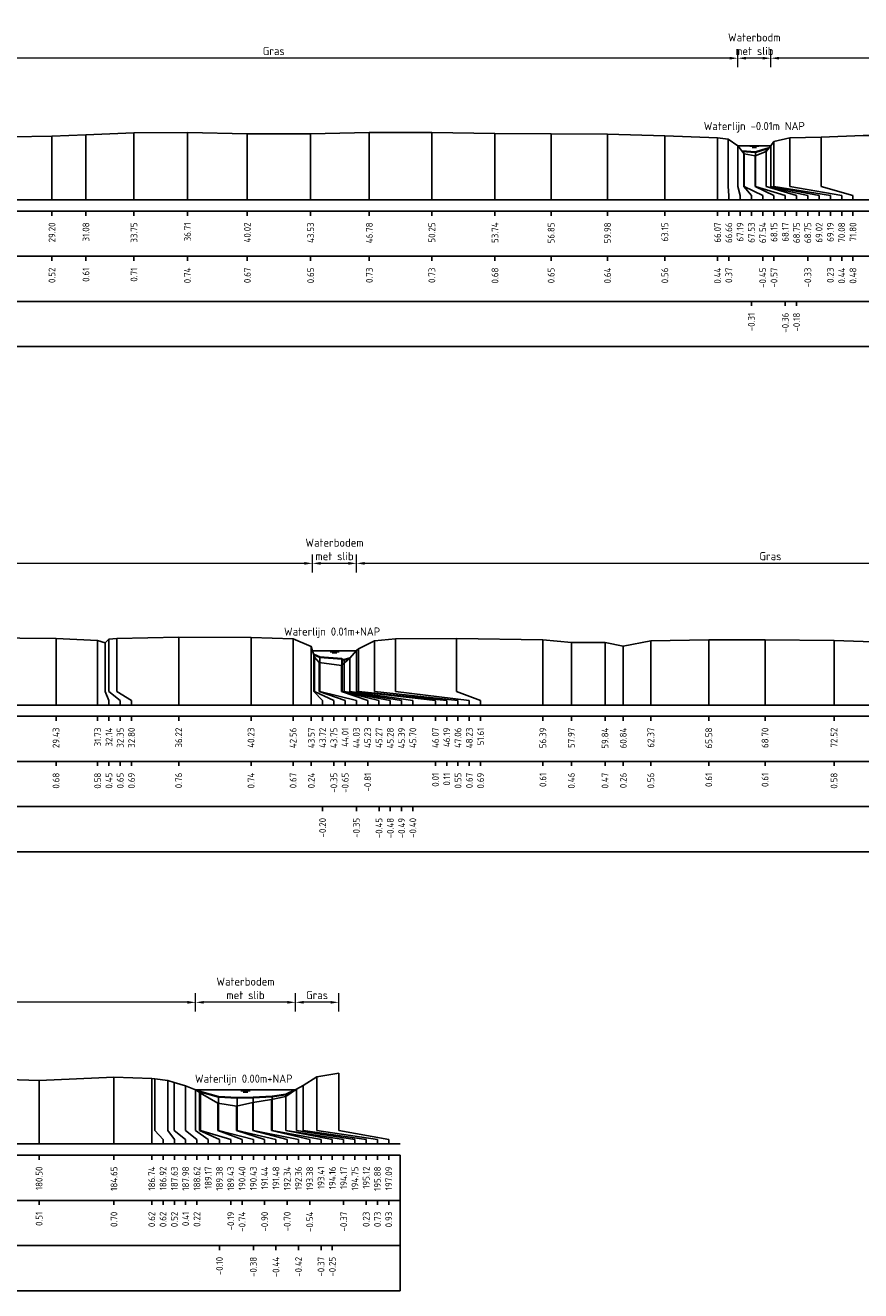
# Model space of a CAD drawing. Header units: metres. Extents: x 132725 to 140175, y 414354 to 417094.
# Tile 27 of 61: x 139878 to 139924, y 416584 to 416654. Entities that reach past the tile are written whole.
import ezdxf
from ezdxf.enums import TextEntityAlignment as Align

# ---------------------------------------------------------------- set-up
doc = ezdxf.new("R2010")
doc.units = ezdxf.units.M
doc.header["$PDMODE"] = 35
doc.header["$PDSIZE"] = 0.075
doc.layers.get('Defpoints').update_dxf_attribs({"true_color": 0x806000})
for name, color, linetype, lineweight in [('B-ME-GW-MAAIVELD-GD', 8, 'GW-MAAIVELD', 25), ('X-ME-AL-PROFIEL_BOVENKANT SLIB-GD', 42, 'Continuous', 35), ('X-XX-AL-DETAIL1-M', 7, 'Continuous', 18), ('X-XX-AL-NAP-T18', 7, 'Continuous', 18)]:
    doc.layers.add(name, color=color, linetype=linetype, lineweight=lineweight)
doc.layers.add('X-ME-AL-PROFIEL_WATERLIJN-GD', color=150, linetype='Continuous')
doc.layers.add('X-ME-AL-PROFIELRASTER-S', color=7, linetype='Continuous')
doc.styles.add('NLCS-ISO-ANNOTATIEF-T18', font='NLCS-ISO.ttf', dxfattribs={"height": 1.8})
doc.styles.add('NLCS-ISO-ANNOTATIVE-T18', font='NLCS-ISO.ttf', dxfattribs={"height": 1.8})
doc.linetypes.add('GW-MAAIVELD', pattern='A,12,[40,NLCS.SHX,S=1,R=0,X=0,Y=-0.5],12', length=24)
doc.dimstyles.new('NLCS-ANNOTATIEF-T18-PIJL_L2_H0', dxfattribs={"dimtxt": 2.5, "dimasz": 1.8, "dimexe": 2, "dimexo": 2, "dimgap": 0.7, "dimtad": 1, "dimzin": 0, "dimdsep": 46, "dimtxsty": 'NLCS-ISO-ANNOTATIEF-T18', "dimcen": 0, "dimdle": 2, "dimclrd": 256, "dimclre": 256, "dimclrt": 10, "dimaunit": 2, "dimadec": 0, "dimazin": 0, "dimtfac": 1, "dimtdec": 3, "dimtofl": 0, "dimtmove": 0, "dimatfit": 3, "dimfxl": 2, "dimfxlon": 1, "dimtfillclr": 256, "dimtolj": 1, "dimtzin": 0, "dimlwd": -1, "dimlwe": -1, "dimarcsym": 0})

# ---------------------------------------------------------------- blocks, each defined once
blk = doc.blocks.new('SAL-PROFIELRASTER_BALK_EIND1-SOD')
at = {"color": 0, "linetype": 'ByBlock', "lineweight": -2}
blk.add_line((1, -12.5), (1, -2.5), dxfattribs=at)
at = {"color": 0, "linetype": 'ByBlock', "lineweight": -2, "flags": 128}
for points in [[(0, 0), (1, 0)], [(0, -2.5), (1, -2.5)], [(0, -12.5), (1, -12.5)]]:
    blk.add_lwpolyline(points, dxfattribs=at)
blk = doc.blocks.new('SAL-PROFIELRASTER_BALK_EIND2-SOD')
at = {"color": 0, "linetype": 'ByBlock', "lineweight": -2}
for p, q in [((1, -2.5), (1, -12.5)), ((1, -12.5), (0, -12.5))]:
    blk.add_line(p, q, dxfattribs=at)
blk = doc.blocks.new('SAL-PROFIELRASTER_BALK_DATA-SOD')
at = {"color": 0, "linetype": 'ByBlock', "lineweight": -2}
blk.add_lwpolyline([(0, -3.5), (0, -2.5)], dxfattribs=at)
at = {"color": 0, "linetype": 'ByBlock', "lineweight": -2, "style": 'NLCS-ISO-ANNOTATIVE-T18'}
blk.add_attdef('GETAL', text='', height=1.5, rotation=90, dxfattribs=at).set_placement((0.75, -5), align=Align.RIGHT)
blk = doc.blocks.new('SAL-PROFIELRASTER_AANHAAL-SOD')
at = {"color": 9, "linetype": 'ByBlock', "lineweight": -2, "flags": 128}
blk.add_lwpolyline([(0, 1), (0, 0)], dxfattribs=at)
blk = doc.blocks.new('SAL-PROFIELRASTER_AANHAAL_STAGGER-SOD')
at = {"color": 9, "linetype": 'ByBlock', "lineweight": -2, "flags": 128}
for points in [[(0, 0), (0, -0.25)], [(0, -0.25), (1, -0.75)], [(1, -0.75), (1, -1)]]:
    blk.add_lwpolyline(points, dxfattribs=at)
blk = doc.blocks.new('*D197')
at = {"layer": 'Defpoints', "color": 0, "transparency": 16777216}
for p in [(139865.912, 416652.058), (139865.912, 416647.22), (139917.317, 416647.207)]:
    blk.add_point(p, dxfattribs=at)
at = {"layer": 'X-XX-AL-DETAIL1-M', "transparency": 16777216}
for p, q in [((139865.912, 416651.558), (139865.912, 416652.558)), ((139917.317, 416651.558), (139917.317, 416652.558)), ((139916.867, 416652.058), (139866.362, 416652.058))]:
    blk.add_line(p, q, dxfattribs=at)
for points in [[(139866.362, 416652.133), (139866.362, 416651.983), (139865.912, 416652.058)], [(139916.867, 416652.133), (139916.867, 416651.983), (139917.317, 416652.058)]]:
    blk.add_solid(points, dxfattribs=at)
at = {"layer": 'X-XX-AL-DETAIL1-M', "color": 10, "transparency": 16777216, "insert": (139891.614, 416652.458), "char_height": 0.45, "attachment_point": 5, "style": 'NLCS-ISO-ANNOTATIEF-T18'}
blk.add_mtext('\\A1;Gras', dxfattribs=at)
blk = doc.blocks.new('*D198')
at = {"layer": 'Defpoints', "color": 0, "transparency": 16777216}
for p in [(139917.317, 416652.058), (139917.317, 416647.207), (139919.146, 416647.207)]:
    blk.add_point(p, dxfattribs=at)
at = {"layer": 'X-XX-AL-DETAIL1-M', "transparency": 16777216}
for p, q in [((139917.317, 416651.558), (139917.317, 416652.558)), ((139919.146, 416651.558), (139919.146, 416652.558)), ((139918.696, 416652.058), (139917.767, 416652.058))]:
    blk.add_line(p, q, dxfattribs=at)
for points in [[(139917.767, 416652.133), (139917.767, 416651.983), (139917.317, 416652.058)], [(139918.696, 416652.133), (139918.696, 416651.983), (139919.146, 416652.058)]]:
    blk.add_solid(points, dxfattribs=at)
at = {"layer": 'X-XX-AL-DETAIL1-M', "color": 10, "transparency": 16777216, "insert": (139918.232, 416652.834), "char_height": 0.45, "attachment_point": 5, "style": 'NLCS-ISO-ANNOTATIEF-T18'}
blk.add_mtext('\\A1;Waterbodm\\Pmet slib', dxfattribs=at)
blk = doc.blocks.new('*D199')
at = {"layer": 'Defpoints', "color": 0, "transparency": 16777216}
for p in [(139919.146, 416652.058), (139919.146, 416647.207), (139972.043, 416647.224)]:
    blk.add_point(p, dxfattribs=at)
at = {"layer": 'X-XX-AL-DETAIL1-M', "transparency": 16777216}
for p, q in [((139919.146, 416651.558), (139919.146, 416652.558)), ((139972.043, 416651.558), (139972.043, 416652.558)), ((139971.593, 416652.058), (139919.596, 416652.058))]:
    blk.add_line(p, q, dxfattribs=at)
for points in [[(139919.596, 416652.133), (139919.596, 416651.983), (139919.146, 416652.058)], [(139971.593, 416652.133), (139971.593, 416651.983), (139972.043, 416652.058)]]:
    blk.add_solid(points, dxfattribs=at)
at = {"layer": 'X-XX-AL-DETAIL1-M', "color": 10, "transparency": 16777216, "insert": (139945.595, 416652.458), "char_height": 0.45, "attachment_point": 5, "style": 'NLCS-ISO-ANNOTATIEF-T18'}
blk.add_mtext('\\A1;Gras', dxfattribs=at)
blk = doc.blocks.new('*D212')
at = {"layer": 'Defpoints', "color": 0, "transparency": 16777216}
for p in [(139864.513, 416599.771), (139864.513, 416594.935), (139887.286, 416594.921)]:
    blk.add_point(p, dxfattribs=at)
at = {"layer": 'X-XX-AL-DETAIL1-M', "transparency": 16777216}
for p, q in [((139864.513, 416599.271), (139864.513, 416600.271)), ((139887.286, 416599.271), (139887.286, 416600.271)), ((139886.836, 416599.771), (139864.963, 416599.771))]:
    blk.add_line(p, q, dxfattribs=at)
for points in [[(139864.963, 416599.846), (139864.963, 416599.696), (139864.513, 416599.771)], [(139886.836, 416599.846), (139886.836, 416599.696), (139887.286, 416599.771)]]:
    blk.add_solid(points, dxfattribs=at)
at = {"layer": 'X-XX-AL-DETAIL1-M', "color": 10, "transparency": 16777216, "insert": (139875.9, 416600.171), "char_height": 0.45, "attachment_point": 5, "style": 'NLCS-ISO-ANNOTATIEF-T18'}
blk.add_mtext('\\A1;Gras', dxfattribs=at)
blk = doc.blocks.new('*D213')
at = {"layer": 'Defpoints', "color": 0, "transparency": 16777216}
for p in [(139887.286, 416599.771), (139887.286, 416594.921), (139892.816, 416594.921)]:
    blk.add_point(p, dxfattribs=at)
at = {"layer": 'X-XX-AL-DETAIL1-M', "transparency": 16777216}
for p, q in [((139887.286, 416599.271), (139887.286, 416600.271)), ((139892.816, 416599.271), (139892.816, 416600.271)), ((139892.366, 416599.771), (139887.736, 416599.771))]:
    blk.add_line(p, q, dxfattribs=at)
for points in [[(139887.736, 416599.846), (139887.736, 416599.696), (139887.286, 416599.771)], [(139892.366, 416599.846), (139892.366, 416599.696), (139892.816, 416599.771)]]:
    blk.add_solid(points, dxfattribs=at)
at = {"layer": 'X-XX-AL-DETAIL1-M', "color": 10, "transparency": 16777216, "insert": (139890.051, 416600.546), "char_height": 0.45, "attachment_point": 5, "style": 'NLCS-ISO-ANNOTATIEF-T18'}
blk.add_mtext('\\A1;Waterbodem\\Pmet slib', dxfattribs=at)
blk = doc.blocks.new('*D214')
at = {"layer": 'Defpoints', "color": 0, "transparency": 16777216}
for p in [(139892.816, 416599.771), (139895.213, 416595.85), (139892.816, 416594.921)]:
    blk.add_point(p, dxfattribs=at)
at = {"layer": 'X-XX-AL-DETAIL1-M', "transparency": 16777216}
for p, q in [((139892.816, 416599.271), (139892.816, 416600.271)), ((139895.213, 416599.271), (139895.213, 416600.271)), ((139894.763, 416599.771), (139893.266, 416599.771))]:
    blk.add_line(p, q, dxfattribs=at)
for points in [[(139893.266, 416599.846), (139893.266, 416599.696), (139892.816, 416599.771)], [(139894.763, 416599.846), (139894.763, 416599.696), (139895.213, 416599.771)]]:
    blk.add_solid(points, dxfattribs=at)
at = {"layer": 'X-XX-AL-DETAIL1-M', "color": 10, "transparency": 16777216, "insert": (139894.015, 416600.171), "char_height": 0.45, "attachment_point": 5, "style": 'NLCS-ISO-ANNOTATIEF-T18'}
blk.add_mtext('\\A1;Gras', dxfattribs=at)
blk = doc.blocks.new('*D312')
at = {"layer": 'Defpoints', "color": 0, "transparency": 16777216}
for p in [(139850.128, 416624.081), (139893.766, 416619.245), (139850.128, 416616.235)]:
    blk.add_point(p, dxfattribs=at)
at = {"layer": 'X-XX-AL-DETAIL1-M', "transparency": 16777216}
for p, q in [((139850.128, 416623.581), (139850.128, 416624.581)), ((139893.766, 416623.581), (139893.766, 416624.581)), ((139893.316, 416624.081), (139850.578, 416624.081))]:
    blk.add_line(p, q, dxfattribs=at)
for points in [[(139850.578, 416624.156), (139850.578, 416624.006), (139850.128, 416624.081)], [(139893.316, 416624.156), (139893.316, 416624.006), (139893.766, 416624.081)]]:
    blk.add_solid(points, dxfattribs=at)
at = {"layer": 'X-XX-AL-DETAIL1-M', "color": 10, "transparency": 16777216, "insert": (139871.947, 416624.481), "char_height": 0.45, "attachment_point": 5, "style": 'NLCS-ISO-ANNOTATIEF-T18'}
blk.add_mtext('\\A1;Gras', dxfattribs=at)
blk = doc.blocks.new('*D313')
at = {"layer": 'Defpoints', "color": 0, "transparency": 16777216}
for p in [(139893.766, 416624.081), (139893.766, 416619.245), (139896.196, 416619.245)]:
    blk.add_point(p, dxfattribs=at)
at = {"layer": 'X-XX-AL-DETAIL1-M', "transparency": 16777216}
for p, q in [((139893.766, 416623.581), (139893.766, 416624.581)), ((139896.196, 416623.581), (139896.196, 416624.581)), ((139895.746, 416624.081), (139894.216, 416624.081))]:
    blk.add_line(p, q, dxfattribs=at)
for points in [[(139894.216, 416624.156), (139894.216, 416624.006), (139893.766, 416624.081)], [(139895.746, 416624.156), (139895.746, 416624.006), (139896.196, 416624.081)]]:
    blk.add_solid(points, dxfattribs=at)
at = {"layer": 'X-XX-AL-DETAIL1-M', "color": 10, "transparency": 16777216, "insert": (139894.981, 416624.856), "char_height": 0.45, "attachment_point": 5, "style": 'NLCS-ISO-ANNOTATIEF-T18'}
blk.add_mtext('\\A1;Waterbodem\\Pmet slib', dxfattribs=at)
blk = doc.blocks.new('*D314')
at = {"layer": 'Defpoints', "color": 0, "transparency": 16777216}
for p in [(139896.201, 416624.081), (139896.201, 416619.249), (139942.048, 416619.245)]:
    blk.add_point(p, dxfattribs=at)
at = {"layer": 'X-XX-AL-DETAIL1-M', "transparency": 16777216}
for p, q in [((139896.201, 416623.581), (139896.201, 416624.581)), ((139942.048, 416623.581), (139942.048, 416624.581)), ((139941.598, 416624.081), (139896.651, 416624.081))]:
    blk.add_line(p, q, dxfattribs=at)
for points in [[(139896.651, 416624.156), (139896.651, 416624.006), (139896.201, 416624.081)], [(139941.598, 416624.156), (139941.598, 416624.006), (139942.048, 416624.081)]]:
    blk.add_solid(points, dxfattribs=at)
at = {"layer": 'X-XX-AL-DETAIL1-M', "color": 10, "transparency": 16777216, "insert": (139919.124, 416624.481), "char_height": 0.45, "attachment_point": 5, "style": 'NLCS-ISO-ANNOTATIEF-T18'}
blk.add_mtext('\\A1;Gras', dxfattribs=at)

msp = doc.modelspace()

# ---------------------------------------------------------------- linework, layer by layer
at = {"layer": 'B-ME-GW-MAAIVELD-GD', "ltscale": 0.1, "flags": 128}
for points in [[(139850.128, 416647.638), (139853.178, 416647.638), (139856.25, 416647.618), (139857.842, 416647.523), (139860.487, 416647.523), (139862.891, 416647.5), (139864.108, 416647.38), (139864.227, 416647.22), (139864.502, 416646.749), (139865.104, 416646.666), (139865.595, 416646.726), (139865.912, 416647.22), (139866.294, 416647.657), (139867.243, 416647.728), (139868.469, 416647.67), (139870.594, 416647.7), (139873.119, 416647.768), (139875.701, 416647.752), (139877.089, 416647.697), (139879.332, 416647.735), (139881.212, 416647.817), (139883.873, 416647.921), (139886.836, 416647.949), (139890.152, 416647.878), (139893.657, 416647.866), (139896.908, 416647.941), (139900.373, 416647.946), (139903.869, 416647.888), (139906.98, 416647.861), (139910.103, 416647.847), (139913.277, 416647.767), (139916.196, 416647.649), (139916.79, 416647.58), (139917.317, 416647.207), (139917.667, 416646.764), (139918.274, 416646.647), (139918.881, 416646.887), (139919.146, 416647.207), (139919.322, 416647.446), (139920.204, 416647.65), (139921.93, 416647.689), (139924.257, 416647.77), (139927.029, 416647.785), (139929.629, 416647.798), (139932.643, 416647.811), (139933.569, 416647.679), (139934.201, 416647.382), (139934.688, 416647.716), (139936.408, 416647.821), (139938.713, 416647.849), (139941.777, 416647.859), (139944.7, 416647.798), (139945.393, 416647.715), (139946.005, 416647.398), (139946.256, 416647.673), (139947.017, 416647.792), (139948.971, 416647.875), (139951.376, 416647.891), (139953.868, 416647.915), (139956.486, 416647.849), (139957.311, 416647.726), (139957.969, 416647.409), (139958.235, 416647.705), (139959.032, 416647.8), (139960.676, 416647.809), (139962.782, 416647.833), (139965.552, 416647.784), (139968.053, 416647.698), (139970.385, 416647.541), (139971.743, 416647.397), (139972.043, 416647.224), (139972.312, 416646.859), (139972.988, 416646.781), (139973.415, 416646.75), (139973.475, 416646.885), (139973.539, 416647.224), (139973.795, 416647.336), (139974.415, 416647.611), (139976.185, 416647.814), (139978.748, 416647.831), (139981.448, 416647.853), (139983.984, 416647.86), (139986.805, 416647.847), (139989.842, 416647.796), (139992.563, 416647.681), (139993.542, 416647.513), (139994.105, 416647.207), (139994.593, 416646.569), (139995.463, 416646.461), (139996.523, 416646.415), (139997.49, 416646.433), (139998.413, 416646.624), (139999.126, 416646.799), (139999.584, 416647.203), (140000.222, 416647.458), (140000.922, 416647.935), (140001.783, 416648.076)], [(139850.128, 416620.085), (139854.151, 416620.011), (139858.018, 416619.954), (139861.494, 416619.967), (139864.678, 416619.977), (139868.684, 416619.902), (139870.401, 416619.833), (139870.858, 416619.816), (139872.233, 416619.953), (139875.52, 416619.958), (139879.556, 416619.916), (139881.861, 416619.818), (139882.272, 416619.684), (139882.477, 416619.882), (139882.93, 416619.929), (139886.351, 416619.991), (139890.359, 416619.975), (139892.688, 416619.907), (139893.695, 416619.471), (139893.88, 416618.882), (139894.138, 416618.588), (139895.362, 416618.425), (139895.832, 416618.831), (139896.201, 416619.249), (139896.314, 416619.342), (139897.191, 416619.789), (139898.356, 416619.901), (139901.736, 416619.922), (139906.522, 416619.847), (139908.099, 416619.693), (139909.965, 416619.706), (139910.971, 416619.497), (139912.503, 416619.795), (139915.711, 416619.846), (139918.828, 416619.842), (139922.647, 416619.818), (139925.329, 416619.711), (139926.159, 416619.332), (139926.871, 416619.664), (139928.761, 416619.723), (139932.455, 416619.881), (139935.97, 416619.888), (139939.307, 416619.844), (139941.358, 416619.799), (139942.486, 416618.893), (139942.66, 416618.446), (139942.991, 416618.47), (139943.998, 416618.482), (139944.33, 416618.458), (139944.699, 416618.922), (139944.814, 416619.222), (139945.042, 416619.468), (139947.197, 416619.84), (139949.78, 416619.898), (139952.119, 416619.905), (139953.939, 416619.851), (139955.29, 416619.697), (139956.228, 416619.775), (139959.279, 416619.882), (139962.342, 416619.849), (139964.558, 416619.715), (139966.026, 416619.545), (139967.002, 416619.56), (139968.711, 416619.663), (139971.523, 416619.826), (139974.683, 416619.878), (139977.848, 416619.746), (139978.758, 416619.674), (139979.983, 416619.784), (139982.209, 416619.905), (139985.212, 416619.828), (139988.253, 416619.783), (139990.383, 416619.652), (139990.943, 416619.166), (139991.31, 416618.723), (139991.603, 416618.504), (139991.952, 416618.734), (139992.059, 416618.946), (139992.291, 416619.406), (139993.187, 416619.602), (139994.785, 416619.807), (139998.12, 416619.879), (140002.554, 416619.771), (140003.417, 416619.701), (140006.099, 416619.914), (140010.165, 416619.896), (140013.883, 416619.664), (140014.964, 416619.32), (140015.585, 416618.781), (140015.925, 416618.718), (140016.351, 416618.852), (140016.577, 416619.367), (140017.526, 416619.561), (140018.839, 416619.721), (140022.659, 416619.816), (140026.609, 416619.872), (140030.63, 416619.744), (140034.775, 416619.934), (140036.87, 416619.855), (140037.046, 416619.85), (140037.762, 416619.752), (140038.108, 416619.642), (140038.743, 416619.459), (140039.296, 416619.231), (140039.562, 416619.045), (140040.531, 416618.498), (140041.565, 416618.332), (140042.472, 416618.536), (140043.508, 416618.697), (140044.3, 416618.863), (140044.878, 416619.267), (140045.249, 416619.467), (140046.01, 416619.963), (140047.223, 416620.16)], [(139698.118, 416595.775), (139702.141, 416595.701), (139706.008, 416595.644), (139709.484, 416595.657), (139712.668, 416595.667), (139716.674, 416595.592), (139718.391, 416595.523), (139718.849, 416595.506), (139720.223, 416595.643), (139723.51, 416595.648), (139727.546, 416595.606), (139729.851, 416595.508), (139730.262, 416595.374), (139730.467, 416595.572), (139730.92, 416595.619), (139734.341, 416595.681), (139738.349, 416595.665), (139740.678, 416595.597), (139741.685, 416595.161), (139741.87, 416594.572), (139742.128, 416594.278), (139743.352, 416594.115), (139743.822, 416594.521), (139744.191, 416594.939), (139744.304, 416595.032), (139745.181, 416595.479), (139746.346, 416595.591), (139749.726, 416595.612), (139754.512, 416595.537), (139756.089, 416595.383), (139757.955, 416595.396), (139758.961, 416595.187), (139760.493, 416595.485), (139763.702, 416595.536), (139766.818, 416595.532), (139770.638, 416595.508), (139773.319, 416595.401), (139774.149, 416595.022), (139774.861, 416595.354), (139776.751, 416595.413), (139780.445, 416595.571), (139783.96, 416595.578), (139787.297, 416595.534), (139789.348, 416595.489), (139790.476, 416594.583), (139790.65, 416594.136), (139790.981, 416594.16), (139791.988, 416594.172), (139792.321, 416594.148), (139792.689, 416594.612), (139792.804, 416594.912), (139793.032, 416595.158), (139795.188, 416595.53), (139797.77, 416595.588), (139800.109, 416595.595), (139801.929, 416595.541), (139803.28, 416595.387), (139804.218, 416595.465), (139807.269, 416595.572), (139810.332, 416595.539), (139812.548, 416595.405), (139814.016, 416595.235), (139814.992, 416595.25), (139816.701, 416595.353), (139819.513, 416595.516), (139822.674, 416595.568), (139825.838, 416595.436), (139826.748, 416595.364), (139827.973, 416595.474), (139830.199, 416595.595), (139833.202, 416595.518), (139836.243, 416595.473), (139838.373, 416595.342), (139838.933, 416594.856), (139839.3, 416594.413), (139839.593, 416594.194), (139839.942, 416594.424), (139840.049, 416594.636), (139840.281, 416595.096), (139841.177, 416595.292), (139842.775, 416595.497), (139846.11, 416595.569), (139850.544, 416595.461), (139851.407, 416595.391), (139854.089, 416595.604), (139858.155, 416595.586), (139861.873, 416595.354), (139862.954, 416595.01), (139863.575, 416594.471), (139863.915, 416594.408), (139864.341, 416594.542), (139864.567, 416595.057), (139865.516, 416595.251), (139866.83, 416595.411), (139870.649, 416595.506), (139874.599, 416595.562), (139878.62, 416595.434), (139882.765, 416595.624), (139884.86, 416595.545), (139885.037, 416595.54), (139885.752, 416595.442), (139886.098, 416595.332), (139886.733, 416595.149), (139887.286, 416594.921), (139887.552, 416594.735), (139888.521, 416594.188), (139889.555, 416594.022), (139890.462, 416594.226), (139891.498, 416594.387), (139892.29, 416594.553), (139892.868, 416594.957), (139893.239, 416595.157), (139894, 416595.653), (139895.213, 416595.85)]]:
    msp.add_lwpolyline(points, dxfattribs=at)
at = {"layer": 'X-ME-AL-PROFIEL_BOVENKANT SLIB-GD'}
for points in [[(139917.548, 416646.916), (139918.298, 416646.85), (139918.88, 416647.03), (139919.041, 416647.08)], [(139893.844, 416619.031), (139894.16, 416618.882), (139895.395, 416618.789), (139895.404, 416618.757), (139895.521, 416618.746), (139895.832, 416618.831)], [(139887.286, 416594.921), (139887.499, 416594.824), (139888.547, 416594.545), (139889.594, 416594.487), (139890.477, 416594.508), (139891.53, 416594.552), (139892.278, 416594.672), (139892.816, 416594.921)]]:
    msp.add_lwpolyline(points, dxfattribs=at)
at = {"layer": 'X-ME-AL-PROFIEL_WATERLIJN-GD'}
for points in [[(139917.317, 416647.207), (139919.146, 416647.207)], [(139917.982, 416647.18), (139918.482, 416647.18)], [(139918.107, 416647.12), (139918.357, 416647.12)], [(139893.766, 416619.245), (139896.197, 416619.245)], [(139894.732, 416619.184), (139895.232, 416619.184)], [(139894.857, 416619.124), (139895.107, 416619.124)], [(139887.286, 416594.921), (139892.816, 416594.921)], [(139889.801, 416594.86), (139890.301, 416594.86)], [(139889.926, 416594.8), (139890.176, 416594.8)]]:
    msp.add_lwpolyline(points, dxfattribs=at)

# ---------------------------------------------------------------- block references
at = {"layer": 'X-ME-AL-PROFIELRASTER-S'}
for p, yscale in [((139879.332, 416644.212), 3.523), ((139881.212, 416644.212), 3.605), ((139883.873, 416644.212), 3.709), ((139886.836, 416644.212), 3.737), ((139890.152, 416644.212), 3.666), ((139893.657, 416644.212), 3.654), ((139896.908, 416644.212), 3.729), ((139900.373, 416644.212), 3.734), ((139903.869, 416644.212), 3.676), ((139906.98, 416644.212), 3.649), ((139910.103, 416644.212), 3.635), ((139913.277, 416644.212), 3.555), ((139916.196, 416644.212), 3.437), ((139920.204, 416645.212), 2.438), ((139921.93, 416645.212), 2.477), ((139916.79, 416645.212), 2.368), ((139917.317, 416645.212), 1.995), ((139918.88, 416645.212), 1.818), ((139919.322, 416645.212), 2.234), ((139917.653, 416645.212), 1.694), ((139917.667, 416645.212), 1.552), ((139918.274, 416645.212), 1.435), ((139918.298, 416645.212), 1.638), ((139918.881, 416645.212), 1.675), ((139879.556, 416616.235), 3.681), ((139881.861, 416616.235), 3.583), ((139882.272, 416617.235), 2.449), ((139882.477, 416617.235), 2.647), ((139882.93, 416617.235), 2.694), ((139886.351, 416616.235), 3.756), ((139890.359, 416616.235), 3.74), ((139892.688, 416616.235), 3.672), ((139897.191, 416617.235), 2.554), ((139898.356, 416617.235), 2.666), ((139901.736, 416617.235), 2.687), ((139906.522, 416616.235), 3.612), ((139908.099, 416616.235), 3.458), ((139909.965, 416616.235), 3.471), ((139912.503, 416616.235), 3.56), ((139915.711, 416616.235), 3.611), ((139918.828, 416616.235), 3.607), ((139922.647, 416616.235), 3.583), ((139893.695, 416616.235), 3.236), ((139893.844, 416617.235), 1.796), ((139896.201, 416617.235), 2.014), ((139896.314, 416617.235), 2.107), ((139910.971, 416616.235), 3.262), ((139893.88, 416617.235), 1.647), ((139894.138, 416617.235), 1.353), ((139894.16, 416617.235), 1.647), ((139895.362, 416617.235), 1.19), ((139895.395, 416617.235), 1.554), ((139895.404, 416617.235), 1.522), ((139895.521, 416617.235), 1.511), ((139895.832, 416617.235), 1.596), ((139895.213, 416592.925), 2.925), ((139878.62, 416591.925), 3.509), ((139882.765, 416591.925), 3.699), ((139884.86, 416591.925), 3.62), ((139885.037, 416592.925), 2.615), ((139885.752, 416592.925), 2.517), ((139886.098, 416592.925), 2.407), ((139886.733, 416592.925), 2.224), ((139893.239, 416592.925), 2.232), ((139894, 416592.925), 2.728), ((139887.286, 416592.925), 1.996), ((139887.499, 416592.925), 1.899), ((139887.552, 416592.925), 1.81), ((139888.547, 416592.925), 1.62), ((139889.594, 416592.925), 1.562), ((139890.477, 416592.925), 1.583), ((139891.498, 416592.925), 1.462), ((139891.53, 416592.925), 1.627), ((139892.278, 416592.925), 1.747), ((139892.29, 416592.925), 1.628), ((139892.868, 416592.925), 2.032), ((139888.521, 416592.925), 1.263), ((139889.555, 416592.925), 1.097), ((139890.462, 416592.925), 1.301)]:
    msp.add_blockref('SAL-PROFIELRASTER_AANHAAL-SOD', p, dxfattribs=dict(at, yscale=yscale))
for name, p, xscale, yscale, zscale in [('SAL-PROFIELRASTER_AANHAAL-SOD', (139919.146, 416645.212), 0.9675072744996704, 1.995000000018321, 0.9675072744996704), ('SAL-PROFIELRASTER_BALK_EIND1-SOD', (139850.128, 416644.212), 154.5, 0.25, 152.2805533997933), ('SAL-PROFIELRASTER_BALK_EIND2-SOD', (139850.128, 416641.712), 154.5, 0.25, 152.2805533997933), ('SAL-PROFIELRASTER_BALK_EIND2-SOD', (139850.128, 416639.212), 154.5, 0.25, 152.2805533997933), ('SAL-PROFIELRASTER_BALK_EIND1-SOD', (139850.128, 416616.235), 200.5, 0.25, 197.7198789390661), ('SAL-PROFIELRASTER_BALK_EIND2-SOD', (139850.128, 416613.735), 200.5, 0.25, 197.7198789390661), ('SAL-PROFIELRASTER_BALK_EIND2-SOD', (139850.128, 416611.235), 200.5, 0.25, 197.7198789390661), ('SAL-PROFIELRASTER_BALK_EIND1-SOD', (139698.118, 416591.925), 200.5, 0.25, 197.7198789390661), ('SAL-PROFIELRASTER_BALK_EIND2-SOD', (139698.118, 416589.425), 200.5, 0.25, 197.7198789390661), ('SAL-PROFIELRASTER_BALK_EIND2-SOD', (139698.118, 416586.925), 200.5, 0.25, 197.7198789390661)]:
    msp.add_blockref(name, p, dxfattribs=dict(at, xscale=xscale, yscale=yscale, zscale=zscale))
for p, xscale, zscale in [((139916.79, 416645.212), 0.03059187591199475, 0.03059187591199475), ((139917.317, 416645.212), 0.128284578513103, 0.128284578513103), ((139917.653, 416645.212), 0.4173141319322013, 0.4173141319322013), ((139917.667, 416645.212), 1.028625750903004, 1.028625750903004), ((139918.274, 416645.212), 1.046465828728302, 1.046465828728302), ((139918.298, 416645.212), 1.647726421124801, 1.647726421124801), ((139918.88, 416645.212), 1.691001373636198, 1.691001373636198), ((139918.881, 416645.212), 2.314555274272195, 2.314555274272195), ((139919.146, 416645.212), 2.674221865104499, 2.674221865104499), ((139919.322, 416645.212), 3.123609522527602, 3.123609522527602), ((139920.204, 416645.212), 2.866930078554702, 2.866930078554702), ((139921.93, 416645.212), 1.765987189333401, 1.765987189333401), ((139882.272, 416617.235), 0.2140624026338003, 0.2140624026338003), ((139882.477, 416617.235), 0.633545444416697, 0.633545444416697), ((139882.93, 416617.235), 0.8059313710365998, 0.8059313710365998), ((139893.844, 416617.235), 0.4760899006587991, 0.4760899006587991), ((139893.88, 416617.235), 1.064622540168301, 1.064622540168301), ((139894.138, 416617.235), 1.431827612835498, 1.431827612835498), ((139894.16, 416617.235), 2.0347894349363, 2.0347894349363), ((139895.362, 416617.235), 1.457580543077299, 1.457580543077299), ((139895.395, 416617.235), 2.049444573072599, 2.049444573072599), ((139895.404, 416617.235), 2.666180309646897, 2.666180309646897), ((139895.521, 416617.235), 3.173751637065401, 3.173751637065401), ((139895.832, 416617.235), 3.487681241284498, 3.487681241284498), ((139896.201, 416617.235), 4.369258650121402, 4.369258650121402), ((139896.314, 416617.235), 4.8809372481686, 4.8809372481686), ((139897.191, 416617.235), 4.6285523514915, 4.6285523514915), ((139898.356, 416617.235), 4.088889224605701, 4.088889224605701), ((139901.736, 416617.235), 1.334131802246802, 1.334131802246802), ((139885.037, 416592.925), 0.4481951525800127, 0.4481951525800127), ((139885.752, 416592.925), 0.3581119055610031, 0.3581119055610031), ((139886.098, 416592.925), 0.636987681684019, 0.636987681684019), ((139886.733, 416592.925), 0.6264858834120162, 0.6264858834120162), ((139887.286, 416592.925), 0.6983861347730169, 0.6983861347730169), ((139887.499, 416592.925), 1.111145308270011, 1.111145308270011), ((139887.552, 416592.925), 1.682334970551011, 1.682334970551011), ((139888.521, 416592.925), 1.338615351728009, 1.338615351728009), ((139888.547, 416592.925), 1.937547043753, 1.937547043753), ((139889.555, 416592.925), 1.554484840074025, 1.554484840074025), ((139889.594, 416592.925), 2.140677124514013, 2.140677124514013), ((139890.462, 416592.925), 1.89793947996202, 1.89793947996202), ((139890.477, 416592.925), 2.507506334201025, 2.507506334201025), ((139891.498, 416592.925), 2.11122447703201, 2.11122447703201), ((139891.53, 416592.925), 2.70454060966, 2.70454060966), ((139892.278, 416592.925), 2.581589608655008, 2.581589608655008), ((139892.29, 416592.925), 3.195027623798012, 3.195027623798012), ((139892.868, 416592.925), 3.242075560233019, 3.242075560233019), ((139893.239, 416592.925), 3.49609255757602, 3.49609255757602), ((139894, 416592.925), 3.359382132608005, 3.359382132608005), ((139895.213, 416592.925), 2.771847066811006, 2.771847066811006)]:
    msp.add_blockref('SAL-PROFIELRASTER_AANHAAL_STAGGER-SOD', p, dxfattribs=dict(at, xscale=xscale, zscale=zscale))
at = {"layer": 'X-ME-AL-PROFIELRASTER-S', "xscale": 0.25, "yscale": 0.25, "zscale": 0.25}
for p, values in [((139879.332, 416644.212), {'GETAL': '29.20'}), ((139881.212, 416644.212), {'GETAL': '31.08'}), ((139883.873, 416644.212), {'GETAL': '33.75'}), ((139886.836, 416644.212), {'GETAL': '36.71'}), ((139890.152, 416644.212), {'GETAL': '40.02'}), ((139893.657, 416644.212), {'GETAL': '43.53'}), ((139896.908, 416644.212), {'GETAL': '46.78'}), ((139900.373, 416644.212), {'GETAL': '50.25'}), ((139903.869, 416644.212), {'GETAL': '53.74'}), ((139906.98, 416644.212), {'GETAL': '56.85'}), ((139910.103, 416644.212), {'GETAL': '59.98'}), ((139913.277, 416644.212), {'GETAL': '63.15'}), ((139916.196, 416644.212), {'GETAL': '66.07'}), ((139916.821, 416644.212), {'GETAL': '66.66'}), ((139917.446, 416644.212), {'GETAL': '67.19'}), ((139918.071, 416644.212), {'GETAL': '67.53'}), ((139918.696, 416644.212), {'GETAL': '67.54'}), ((139919.321, 416644.212), {'GETAL': '68.15'}), ((139919.946, 416644.212), {'GETAL': '68.17'}), ((139920.571, 416644.212), {'GETAL': '68.75'}), ((139921.196, 416644.212), {'GETAL': '68.75'}), ((139921.821, 416644.212), {'GETAL': '69.02'}), ((139922.446, 416644.212), {'GETAL': '69.19'}), ((139923.071, 416644.212), {'GETAL': '70.08'}), ((139923.696, 416644.212), {'GETAL': '71.80'}), ((139879.332, 416641.712), {'GETAL': '0.52'}), ((139881.212, 416641.712), {'GETAL': '0.61'}), ((139883.873, 416641.712), {'GETAL': '0.71'}), ((139886.836, 416641.712), {'GETAL': '0.74'}), ((139890.152, 416641.712), {'GETAL': '0.67'}), ((139893.657, 416641.712), {'GETAL': '0.65'}), ((139896.908, 416641.712), {'GETAL': '0.73'}), ((139900.373, 416641.712), {'GETAL': '0.73'}), ((139903.869, 416641.712), {'GETAL': '0.68'}), ((139906.98, 416641.712), {'GETAL': '0.65'}), ((139910.103, 416641.712), {'GETAL': '0.64'}), ((139913.277, 416641.712), {'GETAL': '0.56'}), ((139916.196, 416641.712), {'GETAL': '0.44'}), ((139916.821, 416641.712), {'GETAL': '0.37'}), ((139918.696, 416641.712), {'GETAL': '-0.45'}), ((139919.321, 416641.712), {'GETAL': '-0.57'}), ((139921.196, 416641.712), {'GETAL': '-0.33'}), ((139922.446, 416641.712), {'GETAL': '0.23'}), ((139923.071, 416641.712), {'GETAL': '0.44'}), ((139923.696, 416641.712), {'GETAL': '0.48'}), ((139918.071, 416639.212), {'GETAL': '-0.31'}), ((139919.946, 416639.212), {'GETAL': '-0.36'}), ((139920.571, 416639.212), {'GETAL': '-0.18'}), ((139879.556, 416616.235), {'GETAL': '29.43'}), ((139881.861, 416616.235), {'GETAL': '31.73'}), ((139882.486, 416616.235), {'GETAL': '32.14'}), ((139883.111, 416616.235), {'GETAL': '32.35'}), ((139883.736, 416616.235), {'GETAL': '32.80'}), ((139886.351, 416616.235), {'GETAL': '36.22'}), ((139890.359, 416616.235), {'GETAL': '40.23'}), ((139892.688, 416616.235), {'GETAL': '42.56'}), ((139893.695, 416616.235), {'GETAL': '43.57'}), ((139894.32, 416616.235), {'GETAL': '43.72'}), ((139894.945, 416616.235), {'GETAL': '43.75'}), ((139895.57, 416616.235), {'GETAL': '44.01'}), ((139896.195, 416616.235), {'GETAL': '44.03'}), ((139896.82, 416616.235), {'GETAL': '45.23'}), ((139897.445, 416616.235), {'GETAL': '45.27'}), ((139898.07, 416616.235), {'GETAL': '45.28'}), ((139898.695, 416616.235), {'GETAL': '45.39'}), ((139899.32, 416616.235), {'GETAL': '45.70'}), ((139900.57, 416616.235), {'GETAL': '46.07'}), ((139901.195, 416616.235), {'GETAL': '46.19'}), ((139901.82, 416616.235), {'GETAL': '47.06'}), ((139902.445, 416616.235), {'GETAL': '48.23'}), ((139903.07, 416616.235), {'GETAL': '51.61'}), ((139906.522, 416616.235), {'GETAL': '56.39'}), ((139908.099, 416616.235), {'GETAL': '57.97'}), ((139909.965, 416616.235), {'GETAL': '59.84'}), ((139910.971, 416616.235), {'GETAL': '60.84'}), ((139912.503, 416616.235), {'GETAL': '62.37'}), ((139915.711, 416616.235), {'GETAL': '65.58'}), ((139918.828, 416616.235), {'GETAL': '68.70'}), ((139922.647, 416616.235), {'GETAL': '72.52'}), ((139879.556, 416613.735), {'GETAL': '0.68'}), ((139881.861, 416613.735), {'GETAL': '0.58'}), ((139882.486, 416613.735), {'GETAL': '0.45'}), ((139883.111, 416613.735), {'GETAL': '0.65'}), ((139883.736, 416613.735), {'GETAL': '0.69'}), ((139886.351, 416613.735), {'GETAL': '0.76'}), ((139890.359, 416613.735), {'GETAL': '0.74'}), ((139892.688, 416613.735), {'GETAL': '0.67'}), ((139893.695, 416613.735), {'GETAL': '0.24'}), ((139894.945, 416613.735), {'GETAL': '-0.35'}), ((139895.57, 416613.735), {'GETAL': '-0.65'}), ((139896.82, 416613.735), {'GETAL': '-0.81'}), ((139900.57, 416613.735), {'GETAL': '0.01'}), ((139901.195, 416613.735), {'GETAL': '0.11'}), ((139901.82, 416613.735), {'GETAL': '0.55'}), ((139902.445, 416613.735), {'GETAL': '0.67'}), ((139903.07, 416613.735), {'GETAL': '0.69'}), ((139906.522, 416613.735), {'GETAL': '0.61'}), ((139908.099, 416613.735), {'GETAL': '0.46'}), ((139909.965, 416613.735), {'GETAL': '0.47'}), ((139910.971, 416613.735), {'GETAL': '0.26'}), ((139912.503, 416613.735), {'GETAL': '0.56'}), ((139915.711, 416613.735), {'GETAL': '0.61'}), ((139918.828, 416613.735), {'GETAL': '0.61'}), ((139922.647, 416613.735), {'GETAL': '0.58'}), ((139894.32, 416611.235), {'GETAL': '-0.20'}), ((139896.195, 416611.235), {'GETAL': '-0.35'}), ((139897.445, 416611.235), {'GETAL': '-0.45'}), ((139898.07, 416611.235), {'GETAL': '-0.48'}), ((139898.695, 416611.235), {'GETAL': '-0.49'}), ((139899.32, 416611.235), {'GETAL': '-0.40'}), ((139878.62, 416591.925), {'GETAL': '180.50'}), ((139882.765, 416591.925), {'GETAL': '184.65'}), ((139884.86, 416591.925), {'GETAL': '186.74'}), ((139885.485, 416591.925), {'GETAL': '186.92'}), ((139886.11, 416591.925), {'GETAL': '187.63'}), ((139886.735, 416591.925), {'GETAL': '187.98'}), ((139887.36, 416591.925), {'GETAL': '188.62'}), ((139887.985, 416591.925), {'GETAL': '189.17'}), ((139888.61, 416591.925), {'GETAL': '189.38'}), ((139889.235, 416591.925), {'GETAL': '189.43'}), ((139889.86, 416591.925), {'GETAL': '190.40'}), ((139890.485, 416591.925), {'GETAL': '190.43'}), ((139891.11, 416591.925), {'GETAL': '191.44'}), ((139891.735, 416591.925), {'GETAL': '191.48'}), ((139892.36, 416591.925), {'GETAL': '192.34'}), ((139892.985, 416591.925), {'GETAL': '192.36'}), ((139893.61, 416591.925), {'GETAL': '193.38'}), ((139894.235, 416591.925), {'GETAL': '193.41'}), ((139894.86, 416591.925), {'GETAL': '194.16'}), ((139895.485, 416591.925), {'GETAL': '194.17'}), ((139896.11, 416591.925), {'GETAL': '194.75'}), ((139896.735, 416591.925), {'GETAL': '195.12'}), ((139897.36, 416591.925), {'GETAL': '195.88'}), ((139897.985, 416591.925), {'GETAL': '197.09'}), ((139878.62, 416589.425), {'GETAL': '0.51'}), ((139882.765, 416589.425), {'GETAL': '0.70'}), ((139884.86, 416589.425), {'GETAL': '0.62'}), ((139885.485, 416589.425), {'GETAL': '0.62'}), ((139886.11, 416589.425), {'GETAL': '0.52'}), ((139886.735, 416589.425), {'GETAL': '0.41'}), ((139887.36, 416589.425), {'GETAL': '0.22'}), ((139889.235, 416589.425), {'GETAL': '-0.19'}), ((139889.86, 416589.425), {'GETAL': '-0.74'}), ((139891.11, 416589.425), {'GETAL': '-0.90'}), ((139892.36, 416589.425), {'GETAL': '-0.70'}), ((139893.61, 416589.425), {'GETAL': '-0.54'}), ((139895.485, 416589.425), {'GETAL': '-0.37'}), ((139896.735, 416589.425), {'GETAL': '0.23'}), ((139897.36, 416589.425), {'GETAL': '0.73'}), ((139897.985, 416589.425), {'GETAL': '0.93'}), ((139888.61, 416586.925), {'GETAL': '-0.10'}), ((139890.485, 416586.925), {'GETAL': '-0.38'}), ((139891.735, 416586.925), {'GETAL': '-0.44'}), ((139892.985, 416586.925), {'GETAL': '-0.42'}), ((139894.235, 416586.925), {'GETAL': '-0.37'}), ((139894.86, 416586.925), {'GETAL': '-0.25'})]:
    msp.add_blockref('SAL-PROFIELRASTER_BALK_DATA-SOD', p, dxfattribs=at).add_auto_attribs(values)

# ---------------------------------------------------------------- texts
at = {"layer": 'X-XX-AL-NAP-T18', "color": 10, "char_height": 0.45, "width": 15.43377, "attachment_point": 7, "style": 'NLCS-ISO-ANNOTATIEF-T18'}
for s, insert in [('Waterlijn -0.01m NAP', (139915.432, 416647.94)), ('Waterlijn 0.01m+NAP', (139892.182, 416619.944)), ('Waterlijn 0.00m+NAP', (139887.251, 416595.182))]:
    msp.add_mtext(s, dxfattribs=dict(at, insert=insert))

# ---------------------------------------------------------------- dimensions: what is measured, and where the dimension line sits
at = {"layer": 'X-XX-AL-DETAIL1-M'}
for base, p1, p2, text, picture, middle in [((139917.317, 416652.058), (139919.146, 416647.207), (139917.317, 416647.207), 'Waterbodm\\Pmet slib', '*D198', (139918.232, 416652.058)), ((139865.912, 416652.058), (139917.317, 416647.207), (139865.912, 416647.22), 'Gras', '*D197', (139891.614, 416652.058)), ((139919.146, 416652.058), (139972.043, 416647.224), (139919.146, 416647.207), 'Gras', '*D199', (139945.595, 416652.058)), ((139893.766, 416624.081), (139896.196, 416619.245), (139893.766, 416619.245), 'Waterbodem\\Pmet slib', '*D313', (139894.981, 416624.081)), ((139850.128, 416624.081), (139893.766, 416619.245), (139850.128, 416616.235), 'Gras', '*D312', (139871.947, 416624.081)), ((139896.201, 416624.081), (139942.048, 416619.245), (139896.201, 416619.249), 'Gras', '*D314', (139919.124, 416624.081)), ((139887.286, 416599.771), (139892.816, 416594.921), (139887.286, 416594.921), 'Waterbodem\\Pmet slib', '*D213', (139890.051, 416599.771)), ((139864.513, 416599.771), (139887.286, 416594.921), (139864.513, 416594.935), 'Gras', '*D212', (139875.9, 416599.771)), ((139892.816, 416599.771), (139895.213, 416595.85), (139892.816, 416594.921), 'Gras', '*D214', (139894.015, 416599.771))]:
    dim = msp.add_linear_dim(base=base, p1=p1, p2=p2, text=text, dimstyle='NLCS-ANNOTATIEF-T18-PIJL_L2_H0', dxfattribs=at)
    dim.commit()
    dim.dimension.update_dxf_attribs({"geometry": picture, "text_midpoint": middle, "dimtype": 160})

doc.saveas('drawing.dxf')
